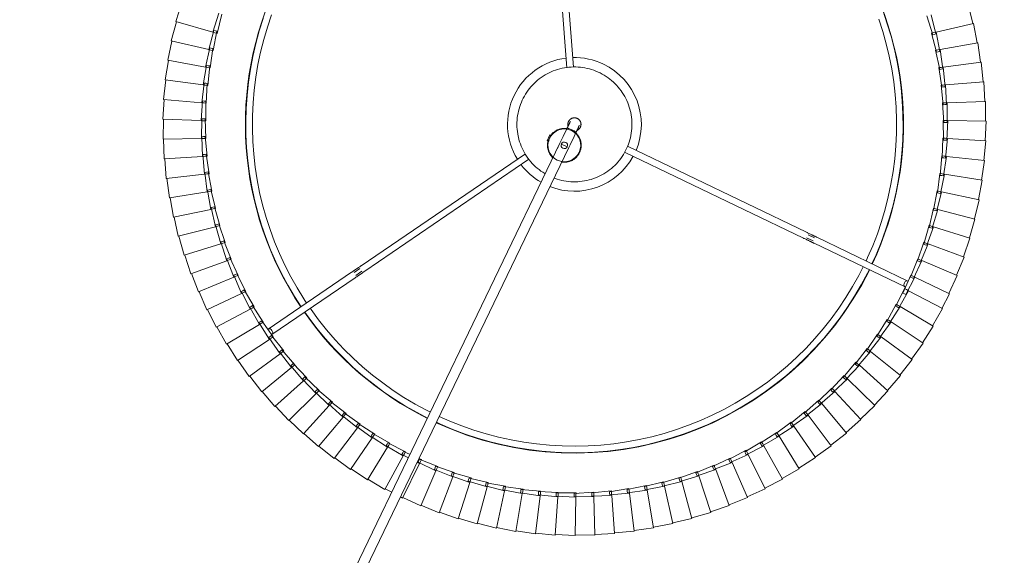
# Model space of a CAD drawing. Header units: millimetres. Extents: x 2868 to 11019, y -1415 to 7989.
# Tile 52 of 83: x 3998 to 4597, y 7053 to 7379. Entities that reach past the tile are written whole.
import ezdxf

# ---------------------------------------------------------------- set-up
doc = ezdxf.new("R2010")
doc.units = ezdxf.units.MM
doc.linetypes.add('Dash', pattern=[6, 3, -3])
doc.layers.add('A-ANNO-DIMS', color=7, linetype='Dash', lineweight=15, true_color=0xd2d2d2)
doc.layers.add('E-LITE-EQPM', color=7, linetype='Continuous', lineweight=20)

# ---------------------------------------------------------------- blocks, each defined once
blk = doc.blocks.new('64314-7L   _Suspended_tensor - 64314-44-7L SAMBA Black_ribbon beige pendant lamp ø450-7L-545827-Planta_PDF')
at = {"layer": 'E-LITE-EQPM'}
for p, q in [((338.02, -709.44), (56.54, -124.43)), ((61.83, -121.59), (343.43, -706.84)), ((311.27, -472.97), (299.5, -475.35)), ((315.13, -495.98), (311.27, -472.97)), ((323.21, -471.55), (311.34, -473.37)), ((325.97, -494.72), (323.21, -471.55)), ((335.21, -470.7), (323.26, -471.95)), ((336.85, -493.98), (335.21, -470.7)), ((347.23, -470.43), (335.24, -471.1)), ((347.75, -493.76), (347.23, -470.43)), ((359.25, -470.74), (347.25, -470.83)), ((358.66, -494.07), (359.25, -470.74)), ((371.25, -471.63), (359.25, -471.14)), ((369.53, -494.9), (371.25, -471.63)), ((383.19, -473.09), (371.23, -472.03)), ((380.35, -496.25), (383.19, -473.09)), ((287.65, -477.53), (276.17, -481.03)), ((293.71, -500.06), (287.65, -477.53)), ((299.41, -474.97), (287.77, -477.91)), ((304.37, -497.76), (299.41, -474.97)), ((395.04, -475.12), (383.15, -473.48)), ((391.1, -498.11), (395.04, -475.12)), ((406.79, -477.71), (394.98, -475.51)), ((401.74, -500.5), (406.79, -477.71)), ((418.39, -480.87), (406.71, -478.11)), ((264.59, -484.32), (253.49, -488.91)), ((272.78, -506.17), (264.59, -484.32)), ((276.04, -480.65), (264.73, -484.69)), ((283.17, -502.87), (276.04, -480.65)), ((412.26, -503.39), (418.39, -480.87)), ((429.83, -484.58), (418.29, -481.26)), ((422.63, -506.78), (429.83, -484.58)), ((441.08, -488.84), (429.71, -484.97)), ((253.33, -488.54), (242.46, -493.66)), ((262.55, -509.98), (253.33, -488.54)), ((432.82, -510.66), (441.08, -488.84)), ((452.11, -493.63), (440.95, -489.22)), ((235.7, -496.79), (231.67, -498.93)), ((242.28, -493.3), (240.98, -493.99)), ((252.52, -514.27), (242.28, -493.3)), ((303.36, -498.37), (315.13, -495.98)), ((314.1, -496.54), (325.97, -494.72)), ((314.22, -497.53), (314.1, -496.54)), ((315.13, -495.98), (315.2, -496.37)), ((315.2, -496.37), (315.36, -497.36)), ((324.91, -495.22), (336.85, -493.98)), ((324.98, -496.22), (324.91, -495.22)), ((325.05, -497.21), (324.98, -496.22)), ((337.04, -496.77), (325.05, -497.21)), ((325.97, -494.72), (326.01, -495.11)), ((326.01, -495.11), (326.13, -496.11)), ((326.13, -496.11), (326.3, -497.5)), ((335.77, -494.43), (347.75, -493.76)), ((335.79, -495.43), (335.77, -494.43)), ((335.81, -496.42), (335.79, -495.43)), ((347.82, -496.55), (335.81, -496.42)), ((336.85, -493.98), (336.88, -494.37)), ((336.88, -494.37), (336.95, -495.37)), ((336.95, -495.37), (337.04, -496.77)), ((346.6, -496.15), (346.62, -495.16)), ((358.58, -496.86), (346.6, -496.15)), ((346.62, -495.16), (346.65, -494.16)), ((346.65, -494.16), (358.66, -494.07)), ((347.75, -493.76), (347.76, -494.15)), ((347.76, -494.15), (347.78, -495.16)), ((347.78, -495.16), (347.82, -496.55)), ((357.39, -496.4), (357.46, -495.41)), ((369.33, -497.68), (357.39, -496.4)), ((357.46, -495.41), (357.53, -494.41)), ((357.53, -494.41), (369.53, -494.9)), ((358.62, -495.46), (358.58, -496.86)), ((358.65, -494.46), (358.62, -495.46)), ((358.66, -494.07), (358.65, -494.46)), ((368.15, -497.17), (368.27, -496.18)), ((380.02, -499.02), (368.15, -497.17)), ((368.27, -496.18), (368.4, -495.19)), ((368.4, -495.19), (380.35, -496.25)), ((369.43, -496.29), (369.33, -497.68)), ((369.5, -495.28), (369.43, -496.29)), ((369.53, -494.9), (369.5, -495.28)), ((379.04, -497.46), (379.21, -496.48)), ((379.21, -496.48), (391.1, -498.11)), ((380.31, -496.63), (380.19, -497.63)), ((380.35, -496.25), (380.31, -496.63)), ((442.81, -515.03), (452.11, -493.63)), ((462.9, -498.95), (451.96, -494)), ((231.47, -498.58), (221.15, -504.71)), ((242.71, -519.03), (231.47, -498.58)), ((271.86, -506.91), (283.17, -502.87)), ((282.22, -503.56), (293.71, -500.06)), ((294.43, -502.76), (282.74, -505.49)), ((283.17, -502.87), (283.29, -503.24)), ((283.29, -503.24), (283.6, -504.2)), ((292.73, -500.71), (304.37, -497.76)), ((292.94, -501.68), (292.73, -500.71)), ((293.16, -502.66), (292.94, -501.68)), ((304.97, -500.49), (293.16, -502.66)), ((293.71, -500.06), (293.81, -500.44)), ((293.81, -500.44), (294.07, -501.41)), ((294.07, -501.41), (294.43, -502.76)), ((303.53, -499.35), (303.36, -498.37)), ((303.7, -500.33), (303.53, -499.35)), ((315.6, -498.74), (303.7, -500.33)), ((304.37, -497.76), (304.45, -498.14)), ((304.45, -498.14), (304.67, -499.13)), ((304.67, -499.13), (304.97, -500.49)), ((314.33, -498.52), (314.22, -497.53)), ((326.3, -497.5), (314.33, -498.52)), ((315.36, -497.36), (315.6, -498.74)), ((378.87, -498.45), (379.04, -497.46)), ((390.63, -500.87), (378.87, -498.45)), ((380.19, -497.63), (380.02, -499.02)), ((389.51, -500.24), (389.73, -499.27)), ((401.14, -503.22), (389.51, -500.24)), ((389.73, -499.27), (389.94, -498.29)), ((389.94, -498.29), (401.74, -500.5)), ((390.87, -499.49), (390.63, -500.87)), ((391.04, -498.5), (390.87, -499.49)), ((391.1, -498.11), (391.04, -498.5)), ((400.05, -502.54), (400.32, -501.58)), ((411.53, -506.08), (400.05, -502.54)), ((400.32, -501.58), (400.58, -500.62)), ((400.58, -500.62), (412.26, -503.39)), ((401.44, -501.86), (401.14, -503.22)), ((401.66, -500.88), (401.44, -501.86)), ((401.74, -500.5), (401.66, -500.88)), ((452.59, -519.88), (462.9, -498.95)), ((473.42, -504.77), (462.73, -499.31)), ((220.93, -504.38), (210.92, -511)), ((233.14, -524.26), (220.93, -504.38)), ((261.68, -510.76), (272.78, -506.17)), ((273.76, -508.79), (262.38, -512.63)), ((272.17, -507.86), (271.86, -506.91)), ((272.47, -508.81), (272.17, -507.86)), ((284.02, -505.53), (272.47, -508.81)), ((272.78, -506.17), (272.91, -506.54)), ((272.91, -506.54), (273.27, -507.48)), ((273.27, -507.48), (273.76, -508.79)), ((282.48, -504.52), (282.22, -503.56)), ((282.74, -505.49), (282.48, -504.52)), ((283.6, -504.2), (284.02, -505.53)), ((410.48, -505.35), (410.78, -504.4)), ((421.77, -509.43), (410.48, -505.35)), ((410.78, -504.4), (411.09, -503.45)), ((411.09, -503.45), (422.63, -506.78)), ((411.9, -504.73), (411.53, -506.08)), ((412.16, -503.76), (411.9, -504.73)), ((412.26, -503.39), (412.16, -503.76)), ((420.75, -508.65), (421.1, -507.72)), ((431.83, -513.28), (420.75, -508.65)), ((421.1, -507.72), (421.46, -506.79)), ((421.46, -506.79), (432.82, -510.66)), ((422.2, -508.11), (421.77, -509.43)), ((422.51, -507.15), (422.2, -508.11)), ((422.63, -506.78), (422.51, -507.15)), ((462.11, -525.19), (473.42, -504.77)), ((483.65, -511.1), (473.23, -505.13)), ((210.68, -510.67), (201, -517.76)), ((223.83, -529.95), (210.68, -510.67)), ((251.1, -515.02), (252.52, -514.27)), ((251.69, -515.09), (262.55, -509.98)), ((252.08, -516), (251.69, -515.09)), ((263.66, -512.54), (252.48, -516.92)), ((252.52, -514.27), (252.69, -514.61)), ((252.69, -514.61), (253.14, -515.52)), ((262.03, -511.69), (261.68, -510.76)), ((262.38, -512.63), (262.03, -511.69)), ((262.55, -509.98), (262.71, -510.33)), ((262.71, -510.33), (263.11, -511.26)), ((263.11, -511.26), (263.66, -512.54)), ((430.85, -512.45), (431.25, -511.53)), ((441.7, -517.59), (430.85, -512.45)), ((431.25, -511.53), (431.65, -510.62)), ((431.65, -510.62), (442.81, -515.03)), ((432.33, -511.97), (431.83, -513.28)), ((432.68, -511.03), (432.33, -511.97)), ((432.82, -510.66), (432.68, -511.03)), ((441.2, -515.83), (441.65, -514.93)), ((441.65, -514.93), (452.59, -519.88)), ((442.81, -515.03), (442.66, -515.39)), ((471.38, -530.94), (483.65, -511.1)), ((493.56, -517.91), (483.45, -511.44)), ((200.75, -517.45), (191.41, -525)), ((214.81, -536.07), (200.75, -517.45)), ((232.39, -525.16), (242.71, -519.03)), ((241.92, -519.89), (245.82, -517.82)), ((242.36, -520.79), (241.92, -519.89)), ((242.79, -521.69), (242.36, -520.79)), ((242.71, -519.03), (242.9, -519.37)), ((246.81, -519.88), (242.79, -521.69)), ((242.9, -519.37), (243.39, -520.26)), ((243.39, -520.26), (244.06, -521.48)), ((252.48, -516.92), (252.08, -516)), ((253.75, -516.78), (252.26, -517.44)), ((253.14, -515.52), (253.75, -516.78)), ((440.76, -516.72), (441.2, -515.83)), ((451.35, -522.38), (440.76, -516.72)), ((442.26, -516.31), (441.7, -517.59)), ((442.66, -515.39), (442.26, -516.31)), ((450.46, -521.47), (450.94, -520.59)), ((450.94, -520.59), (451.42, -519.72)), ((451.97, -521.13), (451.35, -522.38)), ((451.42, -519.72), (462.11, -525.19)), ((452.41, -520.23), (451.97, -521.13)), ((452.59, -519.88), (452.41, -520.23)), ((480.35, -537.14), (493.56, -517.91)), ((503.14, -525.19), (493.34, -518.24)), ((191.15, -524.7), (182.19, -532.69)), ((206.09, -542.62), (191.15, -524.7)), ((223.13, -530.88), (233.14, -524.26)), ((234.6, -526.64), (224.17, -532.58)), ((232.87, -526.04), (232.39, -525.16)), ((233.35, -526.91), (232.87, -526.04)), ((233.14, -524.26), (233.35, -524.59)), ((244.06, -521.48), (233.35, -526.91)), ((233.35, -524.59), (233.87, -525.45)), ((233.87, -525.45), (234.6, -526.64)), ((460.76, -527.63), (450.46, -521.47)), ((459.91, -526.67), (460.44, -525.82)), ((469.91, -533.32), (459.91, -526.67)), ((460.44, -525.82), (460.96, -524.97)), ((461.44, -526.41), (460.76, -527.63)), ((460.96, -524.97), (471.38, -530.94)), ((461.93, -525.53), (461.44, -526.41)), ((462.11, -525.19), (461.93, -525.53)), ((489.02, -543.76), (503.14, -525.19)), ((512.35, -532.92), (502.9, -525.51)), ((181.91, -532.4), (173.34, -540.81)), ((197.69, -549.59), (181.91, -532.4)), ((214.15, -537.04), (223.83, -529.95)), ((225.41, -532.25), (215.27, -538.69)), ((223.65, -531.73), (223.13, -530.88)), ((224.17, -532.58), (223.65, -531.73)), ((223.83, -529.95), (224.05, -530.27)), ((224.05, -530.27), (224.62, -531.1)), ((224.62, -531.1), (225.41, -532.25)), ((469.11, -532.32), (469.67, -531.5)), ((478.77, -539.44), (469.11, -532.32)), ((469.67, -531.5), (470.24, -530.68)), ((470.64, -532.13), (469.91, -533.32)), ((470.24, -530.68), (480.35, -537.14)), ((471.17, -531.28), (470.64, -532.13)), ((471.38, -530.94), (471.17, -531.28)), ((497.36, -550.79), (512.35, -532.92)), ((205.47, -543.62), (214.81, -536.07)), ((216.49, -538.3), (206.67, -545.21)), ((214.71, -537.86), (214.15, -537.04)), ((215.27, -538.69), (214.71, -537.86)), ((214.81, -536.07), (215.04, -536.38)), ((215.04, -536.38), (215.65, -537.19)), ((215.65, -537.19), (216.49, -538.3)), ((478.02, -538.41), (478.62, -537.61)), ((487.33, -545.99), (478.02, -538.41)), ((478.62, -537.61), (479.22, -536.82)), ((479.56, -538.29), (478.77, -539.44)), ((479.22, -536.82), (489.02, -543.76)), ((480.13, -537.46), (479.56, -538.29)), ((480.35, -537.14), (480.13, -537.46)), ((521.19, -541.08), (512.1, -533.23)), ((173.05, -540.53), (164.9, -549.34)), ((189.64, -556.94), (173.05, -540.53)), ((197.12, -550.61), (206.09, -542.62)), ((207.88, -544.77), (198.4, -552.14)), ((206.07, -544.42), (205.47, -543.62)), ((206.67, -545.21), (206.07, -544.42)), ((206.09, -542.62), (206.34, -542.92)), ((206.34, -542.92), (206.98, -543.7)), ((206.98, -543.7), (207.88, -544.77)), ((486.63, -544.92), (487.27, -544.15)), ((495.56, -552.93), (486.63, -544.92)), ((487.27, -544.15), (487.91, -543.39)), ((488.17, -544.88), (487.33, -545.99)), ((487.91, -543.39), (497.36, -550.79)), ((488.78, -544.07), (488.17, -544.88)), ((489.02, -543.76), (488.78, -544.07)), ((505.35, -558.21), (521.19, -541.08)), ((529.62, -549.66), (520.92, -541.38)), ((164.59, -549.08), (156.87, -558.27)), ((181.95, -564.68), (164.59, -549.08)), ((189.12, -557.99), (197.69, -549.59)), ((197.76, -551.38), (197.12, -550.61)), ((197.69, -549.59), (197.96, -549.87)), ((197.96, -549.87), (198.64, -550.61)), ((198.64, -550.61), (199.58, -551.64)), ((494.91, -551.83), (495.59, -551.1)), ((495.59, -551.1), (496.27, -550.36)), ((496.27, -550.36), (505.35, -558.21)), ((497.11, -551.09), (496.46, -551.86)), ((497.36, -550.79), (497.11, -551.09)), ((512.98, -566.01), (529.62, -549.66)), ((537.63, -558.63), (529.34, -549.94)), ((181.48, -565.75), (189.64, -556.94)), ((189.64, -556.94), (189.92, -557.22)), ((199.58, -551.64), (190.47, -559.46)), ((198.4, -552.14), (197.76, -551.38)), ((503.46, -560.27), (494.91, -551.83)), ((496.46, -551.86), (495.56, -552.93)), ((156.56, -558.03), (149.28, -567.58)), ((174.64, -572.77), (156.56, -558.03)), ((191.63, -558.91), (182.9, -567.16)), ((189.8, -558.73), (189.12, -557.99)), ((190.47, -559.46), (189.8, -558.73)), ((189.92, -557.22), (190.63, -557.92)), ((190.63, -557.92), (191.63, -558.91)), ((502.86, -559.13), (503.57, -558.43)), ((510.99, -567.97), (502.86, -559.13)), ((504.4, -559.24), (503.46, -560.27)), ((503.57, -558.43), (504.28, -557.73)), ((504.28, -557.73), (512.98, -566.01)), ((505.09, -558.5), (504.4, -559.24)), ((505.35, -558.21), (505.09, -558.5)), ((520.22, -574.17), (537.63, -558.63)), ((545.2, -567.97), (537.34, -558.9)), ((148.96, -567.35), (142.15, -577.24)), ((167.73, -581.21), (148.96, -567.35)), ((174.23, -573.87), (181.95, -564.68)), ((184.03, -566.54), (175.71, -575.2)), ((182.19, -566.46), (181.48, -565.75)), ((181.95, -564.68), (182.24, -564.94)), ((182.9, -567.16), (182.19, -566.46)), ((182.24, -564.94), (182.99, -565.61)), ((182.99, -565.61), (184.03, -566.54)), ((510.45, -566.81), (511.19, -566.14)), ((518.14, -576.03), (510.45, -566.81)), ((511.98, -566.99), (510.99, -567.97)), ((511.19, -566.14), (511.93, -565.48)), ((511.93, -565.48), (520.22, -574.17)), ((512.7, -566.28), (511.98, -566.99)), ((512.98, -566.01), (512.7, -566.28)), ((527.07, -582.66), (545.2, -567.97)), ((552.31, -577.67), (544.89, -568.23)), ((167.37, -582.33), (174.64, -572.77)), ((176.81, -574.54), (168.91, -583.59)), ((174.97, -574.54), (174.23, -573.87)), ((174.64, -572.77), (174.94, -573.02)), ((174.94, -573.02), (175.72, -573.66)), ((175.71, -575.2), (174.97, -574.54)), ((175.72, -573.66), (176.81, -574.54)), ((517.65, -574.84), (518.43, -574.21)), ((524.9, -584.42), (517.65, -574.84)), ((519.18, -575.1), (518.14, -576.03)), ((518.43, -574.21), (519.2, -573.58)), ((519.93, -574.42), (519.18, -575.1)), ((519.2, -573.58), (527.07, -582.66)), ((520.22, -574.17), (519.93, -574.42)), ((141.81, -577.03), (135.49, -587.23)), ((161.23, -589.97), (141.81, -577.03)), ((533.5, -591.47), (552.31, -577.67)), ((551.91, -577.97), (552, -577.91)), ((558.95, -587.7), (552, -577.91)), ((135.14, -587.03), (129.32, -597.53)), ((155.16, -599.03), (135.14, -587.03)), ((160.92, -591.1), (167.73, -581.21)), ((169.98, -582.87), (162.53, -592.29)), ((168.14, -582.96), (167.37, -582.33)), ((167.73, -581.21), (168.04, -581.44)), ((168.04, -581.44), (168.85, -582.04)), ((168.91, -583.59), (168.14, -582.96)), ((168.85, -582.04), (169.98, -582.87)), ((524.47, -583.21), (525.27, -582.62)), ((531.24, -593.12), (524.47, -583.21)), ((525.98, -583.54), (524.9, -584.42)), ((525.27, -582.62), (526.08, -582.03)), ((526.77, -582.9), (525.98, -583.54)), ((526.08, -582.03), (533.5, -591.47)), ((527.07, -582.66), (526.77, -582.9)), ((154.9, -600.18), (161.23, -589.97)), ((163.55, -591.52), (156.57, -601.28)), ((161.72, -591.69), (160.92, -591.1)), ((161.23, -589.97), (161.55, -590.18)), ((161.55, -590.18), (162.39, -590.74)), ((162.53, -592.29), (161.72, -591.69)), ((162.39, -590.74), (163.55, -591.52)), ((162.78, -592.88), (213.5, -627.49)), ((530.87, -591.89), (531.71, -591.34)), ((537.16, -602.12), (530.87, -591.89)), ((532.37, -592.3), (531.24, -593.12)), ((531.71, -591.34), (532.54, -590.79)), ((533.18, -591.7), (532.37, -592.3)), ((532.54, -590.79), (539.49, -600.58)), ((533.5, -591.47), (533.18, -591.7)), ((539.49, -600.58), (558.95, -587.7)), ((565.1, -598.04), (558.62, -587.93)), ((128.96, -597.35), (123.64, -608.12)), ((149.53, -608.37), (128.96, -597.35)), ((149.33, -609.53), (155.16, -599.03)), ((155.16, -599.03), (155.49, -599.23)), ((211.24, -630.79), (160.52, -596.19)), ((545.05, -609.97), (565.1, -598.04)), ((570.75, -608.66), (564.76, -598.25)), ((157.55, -600.47), (151.04, -610.55)), ((155.74, -600.73), (154.9, -600.18)), ((155.49, -599.23), (156.36, -599.75)), ((156.57, -601.28), (155.74, -600.73)), ((156.36, -599.75), (157.55, -600.47)), ((536.86, -600.88), (537.71, -600.37)), ((542.65, -611.39), (536.86, -600.88)), ((538.33, -601.35), (537.16, -602.12)), ((537.71, -600.37), (538.57, -599.86)), ((539.17, -600.79), (538.33, -601.35)), ((538.57, -599.86), (545.05, -609.97)), ((539.49, -600.58), (539.17, -600.79)), ((123.28, -607.95), (118.49, -618.96)), ((144.35, -617.97), (123.28, -607.95)), ((144.21, -619.14), (149.53, -608.37)), ((151.99, -609.69), (145.97, -620.08)), ((150.19, -610.04), (149.33, -609.53)), ((149.53, -608.37), (149.87, -608.56)), ((149.87, -608.56), (150.76, -609.03)), ((151.04, -610.55), (150.19, -610.04)), ((150.76, -609.03), (151.99, -609.69)), ((542.4, -610.14), (543.28, -609.67)), ((547.68, -620.92), (542.4, -610.14)), ((543.85, -610.68), (542.65, -611.39)), ((543.28, -609.67), (544.16, -609.2)), ((544.71, -610.17), (543.85, -610.68)), ((544.16, -609.2), (550.15, -619.61)), ((545.05, -609.97), (544.71, -610.17)), ((550.15, -619.61), (570.75, -608.66)), ((575.08, -617.75), (570.42, -608.83)), ((118.12, -618.82), (113.86, -630.04)), ((139.65, -627.81), (118.12, -618.82)), ((139.56, -628.98), (144.35, -617.97)), ((146.88, -619.17), (141.36, -629.84)), ((145.09, -619.61), (144.21, -619.14)), ((144.35, -617.97), (144.7, -618.14)), ((144.7, -618.14), (145.61, -618.57)), ((145.97, -620.08), (145.09, -619.61)), ((145.61, -618.57), (146.88, -619.17)), ((492.67, -648.52), (548, -621.9)), ((546.69, -618.09), (547.59, -617.65)), ((551.54, -629.07), (546.69, -618.09)), ((547.59, -617.65), (548.49, -617.22)), ((548.91, -620.26), (547.68, -620.92)), ((548.49, -617.22), (554.05, -627.86)), ((549.83, -619.78), (548.91, -620.26)), ((550.15, -619.61), (549.83, -619.78)), ((554.05, -627.86), (575.08, -617.75)), ((579.77, -628.82), (574.72, -617.93)), ((135.39, -639.04), (139.65, -627.81)), ((142.22, -628.89), (137.23, -639.81)), ((140.46, -629.41), (139.56, -628.98)), ((139.65, -627.81), (140, -627.96)), ((140, -627.96), (140.93, -628.35)), ((140.93, -628.35), (142.22, -628.89)), ((213.84, -628.94), (217.5, -631.43)), ((549.73, -625.5), (494.4, -652.12)), ((551.4, -627.8), (552.32, -627.41)), ((555.71, -639.01), (551.4, -627.8)), ((552.79, -628.47), (551.54, -629.07)), ((552.32, -627.41), (553.23, -627.02)), ((553.7, -628.03), (552.79, -628.47)), ((553.23, -627.02), (558.28, -637.92)), ((554.05, -627.86), (553.7, -628.03)), ((558.28, -637.92), (579.77, -628.82)), ((583.92, -640.11), (579.4, -628.98)), ((113.48, -629.91), (109.76, -641.33)), ((135.42, -637.87), (113.48, -629.91)), ((141.36, -629.84), (140.46, -629.41)), ((216.37, -633.08), (212.78, -630.63)), ((317, -702.95), (217.08, -634.78)), ((219.34, -631.47), (319.2, -699.61)), ((131.7, -649.28), (135.42, -637.87)), ((138.04, -638.82), (133.58, -649.96)), ((136.31, -639.42), (135.39, -639.04)), ((135.42, -637.87), (135.78, -638)), ((135.78, -638), (136.73, -638.34)), ((137.23, -639.81), (136.31, -639.42)), ((136.73, -638.34), (138.04, -638.82)), ((555.63, -637.73), (556.57, -637.38)), ((559.4, -649.13), (555.63, -637.73)), ((556.99, -638.46), (555.71, -639.01)), ((556.57, -637.38), (557.5, -637.04)), ((557.92, -638.07), (556.99, -638.46)), ((557.5, -637.04), (562.02, -648.16)), ((558.28, -637.92), (557.92, -638.07)), ((562.02, -648.16), (583.92, -640.11)), ((587.52, -651.58), (583.55, -640.25)), ((109.38, -641.22), (106.22, -652.8)), ((131.67, -648.11), (109.38, -641.22)), ((105.83, -652.71), (103.23, -664.43)), ((128.43, -658.52), (105.83, -652.71)), ((128.51, -659.69), (131.67, -648.11)), ((134.34, -648.94), (130.42, -660.28)), ((131.67, -648.11), (132.04, -648.23)), ((132.64, -649.62), (131.7, -649.28)), ((132.04, -648.23), (133.01, -648.52)), ((133.58, -649.96), (132.64, -649.62)), ((133.01, -648.52), (134.34, -648.94)), ((377.42, -703.97), (486.3, -651.58)), ((488.12, -651.82), (492.08, -649.91)), ((492.94, -651.72), (488.99, -653.62)), ((559.38, -647.85), (560.33, -647.55)), ((562.6, -659.41), (559.38, -647.85)), ((560.71, -648.64), (559.4, -649.13)), ((560.33, -647.55), (561.29, -647.25)), ((561.66, -648.3), (560.71, -648.64)), ((561.29, -647.25), (565.26, -658.58)), ((562.02, -648.16), (561.66, -648.3)), ((565.26, -658.58), (587.52, -651.58)), ((590.58, -663.22), (587.15, -651.71)), ((125.82, -670.24), (128.43, -658.52)), ((128.43, -658.52), (128.8, -658.62)), ((128.8, -658.62), (129.78, -658.87)), ((129.78, -658.87), (131.13, -659.22)), ((488.03, -655.19), (379.06, -707.62)), ((563.93, -658.99), (562.6, -659.41)), ((562.65, -658.13), (563.61, -657.88)), ((565.3, -669.84), (562.65, -658.13)), ((563.61, -657.88), (564.58, -657.63)), ((564.89, -658.69), (563.93, -658.99)), ((564.58, -657.63), (568, -669.13)), ((565.26, -658.58), (564.89, -658.69)), ((102.83, -664.36), (100.8, -676.19)), ((125.68, -669.08), (102.83, -664.36)), ((131.13, -659.22), (127.76, -670.74)), ((129.46, -659.99), (128.51, -659.69)), ((130.42, -660.28), (129.46, -659.99)), ((568, -669.13), (590.58, -663.22)), ((593.06, -674.98), (590.19, -663.33)), ((123.65, -680.91), (125.68, -669.08)), ((128.42, -669.65), (125.6, -681.32)), ((125.68, -669.08), (126.06, -669.16)), ((126.79, -670.49), (125.82, -670.24)), ((126.06, -669.16), (127.05, -669.36)), ((127.76, -670.74), (126.79, -670.49)), ((127.05, -669.36), (128.42, -669.65)), ((566.65, -669.49), (565.3, -669.84)), ((565.41, -668.57), (566.39, -668.36)), ((567.5, -680.39), (565.41, -668.57)), ((566.39, -668.36), (567.36, -668.15)), ((567.63, -669.23), (566.65, -669.49)), ((567.36, -668.15), (570.23, -679.81)), ((568, -669.13), (567.63, -669.23)), ((100.4, -676.14), (98.93, -688.05)), ((123.45, -679.76), (100.4, -676.14)), ((570.23, -679.81), (593.06, -674.98)), ((594.98, -686.86), (592.67, -675.07)), ((121.98, -691.67), (123.45, -679.76)), ((123.45, -679.76), (123.83, -679.82)), ((124.62, -681.11), (123.65, -680.91)), ((123.83, -679.82), (124.83, -679.97)), ((126.21, -680.19), (123.96, -691.98)), ((125.6, -681.32), (124.62, -681.11)), ((124.83, -679.97), (126.21, -680.19)), ((568.87, -680.1), (567.5, -680.39)), ((567.67, -679.12), (568.66, -678.96)), ((569.19, -691.03), (567.67, -679.12)), ((568.66, -678.96), (569.64, -678.8)), ((569.85, -679.89), (568.87, -680.1)), ((569.64, -678.8), (571.95, -690.58)), ((570.23, -679.81), (569.85, -679.89)), ((98.53, -688.02), (97.64, -699.99)), ((121.73, -690.53), (98.53, -688.02)), ((571.95, -690.58), (594.98, -686.86)), ((596.33, -698.81), (594.59, -686.93)), ((120.84, -702.5), (121.73, -690.53)), ((121.73, -690.53), (122.12, -690.57)), ((122.97, -691.83), (121.98, -691.67)), ((122.12, -690.57), (123.12, -690.68)), ((124.51, -690.83), (122.82, -702.72)), ((123.96, -691.98), (122.97, -691.83)), ((123.12, -690.68), (124.51, -690.83)), ((570.57, -690.8), (569.19, -691.03)), ((569.42, -689.77), (570.41, -689.66)), ((570.37, -701.74), (569.42, -689.77)), ((570.41, -689.66), (571.4, -689.54)), ((571.57, -690.64), (570.57, -690.8)), ((571.4, -689.54), (573.15, -701.42)), ((571.95, -690.58), (571.57, -690.64)), ((97.24, -699.98), (96.92, -711.98)), ((120.53, -701.37), (97.24, -699.98)), ((570.66, -700.49), (571.66, -700.42)), ((571.03, -712.49), (570.66, -700.49)), ((571.66, -700.42), (572.65, -700.36)), ((572.65, -700.36), (573.82, -712.31)), ((573.15, -701.42), (596.33, -698.81)), ((597.11, -710.81), (595.94, -698.86)), ((120.22, -713.37), (120.53, -701.37)), ((120.53, -701.37), (120.92, -701.39)), ((121.83, -702.61), (120.84, -702.5)), ((120.92, -701.39), (121.93, -701.45)), ((122.82, -702.72), (121.83, -702.61)), ((121.93, -701.45), (123.32, -701.54)), ((123.32, -701.54), (122.21, -713.49)), ((571.76, -701.58), (570.37, -701.74)), ((572.76, -701.47), (571.76, -701.58)), ((573.15, -701.42), (572.76, -701.47)), ((119.86, -712.25), (96.53, -711.98)), ((96.53, -711.98), (96.78, -723.99)), ((119.86, -712.25), (120.25, -712.26)), ((120.12, -724.26), (119.86, -712.25)), ((120.25, -712.26), (121.25, -712.27)), ((121.25, -712.27), (122.65, -712.29)), ((122.65, -712.29), (122.11, -724.28)), ((330.18, -710.99), (331.32, -710.44)), ((330.18, -710.99), (331.05, -712.79)), ((330.4, -711.45), (331.42, -710.95)), ((331.05, -712.79), (331.91, -714.59)), ((572.43, -712.4), (571.03, -712.49)), ((571.18, -723.26), (571.38, -711.26)), ((571.38, -711.26), (572.38, -711.24)), ((572.38, -711.24), (573.38, -711.22)), ((573.43, -712.33), (572.43, -712.4)), ((573.38, -711.22), (573.97, -723.22)), ((573.82, -712.31), (573.43, -712.33)), ((573.82, -712.31), (597.11, -710.81)), ((597.3, -722.84), (596.71, -710.84)), ((121.21, -713.43), (120.22, -713.37)), ((122.21, -713.49), (121.21, -713.43)), ((331.69, -714.14), (332.66, -713.67)), ((333.06, -714.04), (331.91, -714.59)), ((119.7, -723.16), (96.39, -724.01)), ((96.39, -724.01), (97.22, -735.99)), ((119.7, -723.16), (120.09, -723.15)), ((120.54, -735.14), (119.7, -723.16)), ((120.09, -723.15), (121.1, -723.11)), ((121.11, -724.27), (120.12, -724.26)), ((121.1, -723.11), (122.5, -723.06)), ((122.11, -724.28), (121.11, -724.27)), ((122.5, -723.06), (122.53, -735.07)), ((570.81, -734.03), (571.59, -722.05)), ((572.57, -723.24), (571.18, -723.26)), ((571.59, -722.05), (572.58, -722.08)), ((573.58, -723.22), (572.57, -723.24)), ((572.58, -722.08), (573.58, -722.11)), ((573.58, -722.11), (573.6, -734.12)), ((573.97, -723.22), (573.58, -723.22)), ((573.97, -723.22), (597.3, -722.84)), ((596.92, -734.86), (596.9, -722.85)), ((120.07, -734.06), (96.82, -736.03)), ((96.82, -736.03), (98.23, -747.95)), ((120.07, -734.06), (120.46, -734.03)), ((121.48, -745.99), (120.07, -734.06)), ((120.46, -734.03), (121.47, -733.94)), ((121.54, -735.1), (120.54, -735.14)), ((121.47, -733.94), (122.86, -733.83)), ((122.53, -735.07), (121.54, -735.1)), ((122.86, -733.83), (123.47, -745.82)), ((569.92, -744.76), (571.27, -732.83)), ((572.2, -734.07), (570.81, -734.03)), ((571.27, -732.83), (572.27, -732.91)), ((573.21, -734.1), (572.2, -734.07)), ((572.27, -732.91), (573.26, -732.99)), ((573.26, -732.99), (572.7, -744.99)), ((573.6, -734.12), (573.21, -734.1)), ((573.6, -734.12), (596.92, -734.86)), ((595.96, -746.85), (596.52, -734.85)), ((120.97, -744.93), (97.84, -748.01)), ((97.84, -748.01), (99.82, -759.85)), ((120.97, -744.93), (121.35, -744.88)), ((122.95, -756.77), (120.97, -744.93)), ((121.35, -744.88), (122.35, -744.75)), ((122.48, -745.9), (121.48, -745.99)), ((122.35, -744.75), (123.74, -744.56)), ((123.47, -745.82), (122.48, -745.9)), ((123.74, -744.56), (124.92, -756.51)), ((568.52, -755.45), (570.44, -743.59)), ((571.31, -744.88), (569.92, -744.76)), ((570.44, -743.59), (571.43, -743.72)), ((572.42, -743.85), (571.29, -755.8)), ((572.32, -744.96), (571.31, -744.88)), ((571.43, -743.72), (572.42, -743.85)), ((572.7, -744.99), (572.32, -744.96)), ((572.7, -744.99), (595.96, -746.85)), ((594.43, -758.78), (595.56, -746.82)), ((566.6, -766.05), (569.09, -754.3)), ((569.09, -754.3), (570.08, -754.48)), ((571.06, -754.65), (569.35, -766.54)), ((570.08, -754.48), (571.06, -754.65)), ((122.38, -755.75), (99.43, -759.93)), ((99.43, -759.93), (101.97, -771.67)), ((122.38, -755.75), (122.76, -755.68)), ((124.93, -767.48), (122.38, -755.75)), ((122.76, -755.68), (123.75, -755.5)), ((123.94, -756.64), (122.95, -756.77)), ((123.75, -755.5), (125.13, -755.25)), ((124.92, -756.51), (123.94, -756.64)), ((125.13, -755.25), (126.89, -767.12)), ((333.14, -876.06), (342.23, -755.31)), ((346.2, -755.8), (337.13, -876.36)), ((569.9, -755.62), (568.52, -755.45)), ((570.9, -755.75), (569.9, -755.62)), ((571.29, -755.8), (570.9, -755.75)), ((571.29, -755.8), (594.43, -758.78)), ((592.33, -770.62), (594.03, -758.73)), ((124.31, -766.48), (101.58, -771.77)), ((124.31, -766.48), (124.69, -766.39)), ((127.42, -778.08), (124.31, -766.48)), ((124.69, -766.39), (125.67, -766.17)), ((125.67, -766.17), (127.03, -765.85)), ((127.03, -765.85), (129.36, -777.63)), ((564.18, -776.54), (567.23, -764.93)), ((567.98, -766.29), (566.6, -766.05)), ((569.18, -765.38), (566.91, -777.16)), ((567.23, -764.93), (568.21, -765.15)), ((568.97, -766.47), (567.98, -766.29)), ((568.21, -765.15), (569.18, -765.38)), ((569.35, -766.54), (568.97, -766.47)), ((569.35, -766.54), (592.33, -770.62)), ((101.58, -771.77), (104.69, -783.36)), ((125.91, -767.3), (124.93, -767.48)), ((126.89, -767.12), (125.91, -767.3)), ((589.66, -782.34), (591.93, -770.56)), ((126.76, -777.11), (104.31, -783.48)), ((126.76, -777.11), (127.13, -777.01)), ((130.42, -788.55), (126.76, -777.11)), ((127.13, -777.01), (128.1, -776.73)), ((128.39, -777.85), (127.42, -778.08)), ((128.1, -776.73), (129.44, -776.35)), ((129.36, -777.63), (128.39, -777.85)), ((129.44, -776.35), (132.34, -788)), ((561.26, -786.91), (564.87, -775.46)), ((566.79, -776), (563.95, -787.66)), ((565.54, -776.85), (564.18, -776.54)), ((564.87, -775.46), (565.83, -775.73)), ((566.53, -777.08), (565.54, -776.85)), ((565.83, -775.73), (566.79, -776)), ((566.91, -777.16), (566.53, -777.08)), ((566.91, -777.16), (589.66, -782.34)), ((104.31, -783.48), (107.97, -794.92)), ((586.43, -793.93), (589.27, -782.26))]:
    blk.add_line(p, q, dxfattribs=at)
at = {"layer": 'E-LITE-EQPM', "flags": 128}
for points in [[(262.85, -539.44), (265.45, -538.22), (272.82, -535.11), (280.31, -532.3), (287.9, -529.79), (295.59, -527.58), (303.36, -525.69), (311.2, -524.1), (319.1, -522.84), (327.04, -521.88), (335.02, -521.25), (343.01, -520.94), (351.01, -520.94), (359, -521.27), (366.98, -521.91), (374.92, -522.88), (382.81, -524.16), (390.65, -525.75), (398.42, -527.66), (406.11, -529.88), (413.7, -532.4), (421.18, -535.22), (428.55, -538.34), (435.78, -541.76), (442.87, -545.45), (449.81, -549.43), (456.59, -553.69), (463.19, -558.21), (469.6, -562.99), (475.81, -568.03), (481.82, -573.31), (487.62, -578.82), (493.19, -584.56), (498.52, -590.52), (503.61, -596.69), (508.46, -603.06), (513.04, -609.62), (517.36, -616.35), (521.4, -623.25), (525.16, -630.31), (526.12, -632.25)], [(522.6, -634.19), (519.93, -628.92), (516.12, -622.07), (512.03, -615.39), (507.68, -608.86), (503.07, -602.52), (498.21, -596.37), (493.11, -590.42), (487.78, -584.67), (482.22, -579.15), (476.44, -573.85), (470.46, -568.78), (464.27, -563.96), (457.91, -559.39), (451.36, -555.08), (444.64, -551.04), (437.77, -547.26), (430.76, -543.76), (423.61, -540.55), (416.33, -537.63), (408.95, -534.99), (401.47, -532.66), (393.89, -530.63), (386.25, -528.9), (378.54, -527.48), (370.78, -526.37), (362.98, -525.56), (355.16, -525.08), (347.32, -524.9), (339.48, -525.04), (331.65, -525.49), (323.85, -526.26), (316.09, -527.33), (308.37, -528.72), (300.72, -530.41), (293.14, -532.41), (285.64, -534.71), (278.25, -537.3), (270.96, -540.19), (264.58, -543.03)], [(182.78, -606.61), (185.44, -602.82), (190.29, -596.46), (195.39, -590.3), (200.74, -584.34), (206.31, -578.61), (212.12, -573.1), (218.13, -567.83), (224.36, -562.81), (230.78, -558.04), (237.38, -553.52), (244.16, -549.28), (251.11, -545.31), (257.46, -542.01)], [(259.2, -545.63), (256.76, -546.84), (249.87, -550.58), (243.14, -554.59), (236.57, -558.87), (230.18, -563.41), (223.98, -568.21), (217.97, -573.24), (212.17, -578.51), (206.58, -584.01), (201.22, -589.73), (196.09, -595.66), (191.21, -601.79), (186.57, -608.11), (186.07, -608.86)], [(157.56, -785.41), (155.13, -777.79), (153.01, -770.07), (151.2, -762.28), (149.7, -754.43), (148.51, -746.51), (147.65, -738.56), (147.1, -730.58), (146.87, -722.59), (146.97, -714.59), (147.38, -706.6), (148.11, -698.63), (149.16, -690.7), (150.52, -682.82), (152.2, -675), (154.19, -667.25), (156.49, -659.59), (159.1, -652.03), (162, -644.57), (165.2, -637.24), (168.69, -630.04), (172.47, -622.99), (176.52, -616.1), (180.58, -609.79)], [(183.91, -612.06), (182.18, -614.61), (178.07, -621.28), (174.22, -628.11), (170.65, -635.09), (167.36, -642.21), (164.35, -649.45), (161.64, -656.8), (159.23, -664.26), (157.11, -671.81), (155.3, -679.44), (153.8, -687.13), (152.6, -694.88), (151.72, -702.67), (151.14, -710.48), (150.88, -718.32), (150.94, -726.16), (151.3, -733.99), (151.98, -741.8), (152.98, -749.57), (154.28, -757.31), (155.89, -764.98), (157.8, -772.58), (160.02, -780.1), (162.54, -787.52)], [(219.34, -631.47), (219.01, -631.25), (218.68, -631.02), (218.35, -630.8), (218.02, -630.58), (217.7, -630.35), (217.37, -630.13), (217.05, -629.92), (216.74, -629.7), (216.43, -629.49), (216.12, -629.28), (215.82, -629.07), (215.52, -628.87), (215.23, -628.67), (214.95, -628.48), (214.67, -628.29), (214.4, -628.11), (214.14, -627.93), (213.89, -627.76), (213.65, -627.59), (213.5, -627.49)], [(211.24, -630.79), (211.48, -630.96), (211.73, -631.12), (211.98, -631.3), (212.25, -631.48), (212.52, -631.66), (212.8, -631.85), (213.08, -632.05), (213.38, -632.25), (213.67, -632.45), (213.98, -632.66), (214.29, -632.87), (214.6, -633.08), (214.92, -633.3), (215.24, -633.52), (215.56, -633.74), (215.89, -633.96), (216.21, -634.19), (216.54, -634.41), (216.87, -634.64), (217.08, -634.78)], [(527.88, -635.94), (530.4, -641.46), (533.43, -648.86), (536.16, -656.38), (538.59, -664), (540.71, -671.71), (542.52, -679.51), (544.02, -687.36), (545.21, -695.28), (546.07, -703.23), (546.62, -711.21), (546.85, -719.2), (546.75, -727.2), (546.34, -735.19), (545.61, -743.16), (544.56, -751.09), (543.2, -758.97), (541.52, -766.79), (539.53, -774.54), (537.23, -782.2), (534.62, -789.76)], [(532.08, -784.99), (534.49, -777.53), (536.61, -769.98), (538.42, -762.35), (539.92, -754.66), (541.12, -746.91), (542, -739.12), (542.58, -731.3), (542.84, -723.47), (542.78, -715.63), (542.42, -707.8), (541.74, -699.99), (540.74, -692.21), (539.44, -684.48), (537.83, -676.81), (535.92, -669.21), (533.7, -661.69), (531.18, -654.27), (528.37, -646.95), (525.27, -639.75), (524.29, -637.67)], [(492.67, -648.52), (492.41, -648.64), (492.14, -648.77), (491.86, -648.91), (491.57, -649.05), (491.28, -649.19), (490.97, -649.34), (490.66, -649.49), (490.34, -649.64), (490.02, -649.8), (489.69, -649.95), (489.35, -650.12), (489.01, -650.28), (488.66, -650.45), (488.31, -650.62), (487.96, -650.79), (487.6, -650.96), (487.25, -651.13), (486.89, -651.3), (486.53, -651.47), (486.3, -651.58)], [(488.03, -655.19), (488.39, -655.02), (488.75, -654.84), (489.11, -654.67), (489.47, -654.5), (489.82, -654.33), (490.17, -654.16), (490.52, -653.99), (490.87, -653.83), (491.21, -653.66), (491.54, -653.5), (491.87, -653.34), (492.19, -653.19), (492.51, -653.03), (492.82, -652.89), (493.12, -652.74), (493.41, -652.6), (493.7, -652.46), (493.97, -652.33), (494.24, -652.2), (494.4, -652.12)], [(334.44, -688.18), (335.07, -687.94), (336.39, -687.5), (337.74, -687.1), (339.1, -686.77), (340.47, -686.48), (341.85, -686.25), (343.24, -686.08), (344.63, -685.96), (346.03, -685.9), (347.43, -685.9), (348.83, -685.95), (350.23, -686.06), (351.62, -686.22), (353, -686.44), (354.37, -686.71), (355.73, -687.04), (357.08, -687.42), (358.41, -687.85), (359.72, -688.34), (361.01, -688.88), (362.28, -689.48), (363.53, -690.12), (364.74, -690.81), (365.93, -691.55), (367.09, -692.33), (368.22, -693.17), (369.31, -694.04), (370.37, -694.96), (371.38, -695.92), (372.36, -696.92), (373.3, -697.96), (374.2, -699.04), (375.05, -700.15), (375.86, -701.29), (376.62, -702.47), (377.33, -703.67), (377.99, -704.9), (378.61, -706.16), (379.17, -707.44), (379.68, -708.75), (380.14, -710.07), (380.55, -711.41), (380.9, -712.76), (381.2, -714.13), (381.44, -715.51), (381.63, -716.9), (381.76, -718.29), (381.84, -719.69), (381.86, -721.09), (381.82, -722.49), (381.73, -723.88), (381.58, -725.28), (381.38, -726.66), (381.12, -728.04), (380.96, -728.78)], [(312.76, -713.01), (313.1, -711.66), (313.5, -710.31), (313.95, -708.99), (314.45, -707.68), (315, -706.39), (315.61, -705.13), (316.27, -703.9), (316.97, -702.69), (317.72, -701.5), (318.52, -700.36), (319.36, -699.24), (320.25, -698.16), (321.18, -697.11), (322.15, -696.1), (323.17, -695.13), (324.21, -694.21), (325.3, -693.32), (326.42, -692.48), (327.57, -691.69), (328.76, -690.94), (328.94, -690.83)], [(330.76, -710.71), (330.68, -710.38), (330.59, -709.97), (330.53, -709.57), (330.48, -709.16), (330.45, -708.75), (330.43, -708.33), (330.43, -707.92), (330.45, -707.51), (330.48, -707.1), (330.53, -706.69), (330.6, -706.29), (330.68, -705.88), (330.78, -705.48), (330.89, -705.09), (331.02, -704.7), (331.17, -704.31), (331.33, -703.93), (331.5, -703.56), (331.69, -703.2), (331.9, -702.84), (332.12, -702.49), (332.35, -702.15), (332.6, -701.82), (332.85, -701.5), (333.13, -701.19), (333.41, -700.89), (333.71, -700.61)], [(339.16, -697.97), (339.4, -697.93), (339.81, -697.88), (340.22, -697.86), (340.64, -697.84), (341.05, -697.85), (341.46, -697.87), (341.87, -697.91), (342.28, -697.96), (342.68, -698.03), (343.08, -698.12), (343.48, -698.22), (343.88, -698.34), (344.27, -698.47), (344.65, -698.62), (345.03, -698.79), (345.4, -698.97), (345.76, -699.16), (346.12, -699.37), (346.46, -699.59), (346.8, -699.83), (347.13, -700.08), (347.44, -700.34), (347.75, -700.62), (348.04, -700.9), (348.33, -701.2), (348.6, -701.51), (348.86, -701.83), (349.1, -702.16), (349.34, -702.5), (349.55, -702.85), (349.76, -703.21), (349.95, -703.57), (350.12, -703.95), (350.28, -704.33), (350.43, -704.71), (350.56, -705.1), (350.67, -705.5), (350.77, -705.9), (350.85, -706.3), (350.92, -706.71), (350.96, -707.12), (351, -707.53), (351.01, -707.94), (351.01, -708.35), (351, -708.76), (350.96, -709.17), (350.91, -709.58), (350.85, -709.99), (350.77, -710.39), (350.67, -710.79), (350.55, -711.19), (350.42, -711.58), (350.28, -711.96), (350.12, -712.34), (349.94, -712.71), (349.75, -713.08), (349.55, -713.44), (349.33, -713.78), (349.09, -714.12), (348.85, -714.45), (348.59, -714.77), (348.32, -715.08), (348.03, -715.38), (347.74, -715.67)], [(342.37, -718.49), (340.01, -713.57), (337.64, -708.65), (336.46, -706.2)], [(341.87, -703.59), (344.23, -708.5), (346.6, -713.42), (347.78, -715.89)], [(380.96, -728.78), (380.62, -730.13), (380.22, -731.47), (379.77, -732.8), (379.27, -734.11), (378.72, -735.39), (378.11, -736.66), (377.46, -737.89), (376.75, -739.1), (376, -740.28), (375.2, -741.43), (374.36, -742.55), (373.47, -743.63), (372.54, -744.68), (371.57, -745.69), (370.56, -746.65), (369.51, -747.58), (368.42, -748.46), (367.3, -749.3), (366.15, -750.1), (364.97, -750.85), (363.75, -751.55), (362.51, -752.2), (361.25, -752.8), (359.96, -753.35), (358.65, -753.85), (357.33, -754.29), (355.98, -754.68), (354.62, -755.02), (353.25, -755.31), (351.87, -755.53), (350.48, -755.71), (349.09, -755.82), (347.69, -755.88), (346.29, -755.89), (344.89, -755.84), (343.49, -755.73), (342.1, -755.57), (340.72, -755.35), (339.35, -755.08), (337.99, -754.75), (336.64, -754.37), (335.31, -753.93), (334, -753.44), (332.71, -752.9), (331.44, -752.31), (330.19, -751.67), (328.98, -750.98), (327.79, -750.24), (326.63, -749.45), (325.5, -748.62), (324.41, -747.75), (323.36, -746.83), (322.34, -745.87), (321.36, -744.87), (320.42, -743.83), (319.52, -742.75), (318.67, -741.64), (317.86, -740.5), (317.1, -739.32), (316.39, -738.12), (315.73, -736.88), (315.11, -735.63), (314.55, -734.34), (314.04, -733.04), (313.58, -731.72), (313.17, -730.38), (312.82, -729.03), (312.52, -727.66), (312.28, -726.28), (312.09, -724.89), (311.96, -723.5), (311.88, -722.1), (311.86, -720.7), (311.9, -719.3), (311.99, -717.9), (312.14, -716.51), (312.34, -715.13), (312.6, -713.75), (312.76, -713.01)], [(342.33, -718.3), (342.04, -718.34), (341.63, -718.39), (341.22, -718.42), (340.81, -718.43), (340.4, -718.42), (339.99, -718.4), (339.58, -718.37), (339.17, -718.31), (338.76, -718.24), (338.36, -718.15), (337.96, -718.05), (337.57, -717.93), (337.18, -717.8), (336.79, -717.65), (336.42, -717.49), (336.05, -717.31), (335.68, -717.11), (335.33, -716.9), (334.98, -716.68), (334.65, -716.44), (334.32, -716.19), (334, -715.93), (333.69, -715.66), (333.4, -715.37), (333.12, -715.07), (332.84, -714.76), (332.59, -714.44)], [(344.16, -722.2), (344.16, -722.2), (344.15, -722.19), (344.14, -722.17), (344.13, -722.13), (344.11, -722.1), (344.09, -722.05), (344.06, -721.99), (344.03, -721.93), (343.99, -721.86), (343.95, -721.77), (343.91, -721.69), (343.87, -721.59), (343.82, -721.48), (343.76, -721.37), (343.7, -721.25), (343.64, -721.13), (343.58, -720.99), (343.51, -720.85), (343.44, -720.71), (343.37, -720.55), (343.29, -720.39), (343.21, -720.23), (343.13, -720.06), (343.04, -719.88), (342.96, -719.7), (342.87, -719.52), (342.78, -719.33), (342.68, -719.13), (342.59, -718.94), (342.49, -718.73), (342.39, -718.53), (342.37, -718.49)], [(347.78, -715.89), (347.88, -716.09), (347.98, -716.3), (348.07, -716.49), (348.17, -716.69), (348.26, -716.88), (348.35, -717.07), (348.44, -717.25), (348.52, -717.42), (348.6, -717.6), (348.68, -717.76), (348.76, -717.92), (348.83, -718.08), (348.91, -718.22), (348.97, -718.37), (349.04, -718.5), (349.1, -718.63), (349.16, -718.75), (349.21, -718.86), (349.26, -718.97), (349.31, -719.07), (349.35, -719.16), (349.39, -719.24), (349.43, -719.31), (349.46, -719.38), (349.49, -719.44), (349.51, -719.49), (349.53, -719.53), (349.55, -719.56), (349.56, -719.58), (349.57, -719.6), (349.57, -719.6)], [(350.76, -721.79), (350.79, -721.64), (350.82, -721.48), (350.84, -721.32), (350.85, -721.16), (350.86, -721), (350.86, -720.84), (350.85, -720.68), (350.84, -720.52), (350.83, -720.36), (350.8, -720.21), (350.77, -720.05), (350.73, -719.89), (350.69, -719.74), (350.64, -719.59), (350.59, -719.44), (350.52, -719.29), (350.46, -719.14), (350.38, -719), (350.31, -718.86), (350.22, -718.73), (350.13, -718.59), (350.04, -718.46), (349.94, -718.34), (349.83, -718.22), (349.72, -718.1), (349.61, -717.99), (349.49, -717.88), (349.37, -717.78), (349.24, -717.68), (349.11, -717.59), (348.98, -717.5), (348.84, -717.42), (348.7, -717.34), (348.56, -717.27), (348.41, -717.21)], [(342.96, -719.99), (342.93, -720.15), (342.9, -720.31), (342.88, -720.47), (342.87, -720.63), (342.86, -720.79), (342.86, -720.95), (342.87, -721.11), (342.88, -721.26), (342.9, -721.42), (342.92, -721.58), (342.95, -721.74), (342.99, -721.89), (343.03, -722.05), (343.08, -722.2), (343.14, -722.35), (343.2, -722.5), (343.26, -722.64), (343.34, -722.79), (343.41, -722.93), (343.5, -723.06), (343.59, -723.19), (343.68, -723.32), (343.78, -723.45), (343.89, -723.57), (344, -723.69), (344.11, -723.8), (344.23, -723.91), (344.35, -724.01), (344.48, -724.11), (344.61, -724.2), (344.74, -724.29), (344.88, -724.37), (345.02, -724.45), (345.16, -724.52), (345.31, -724.58), (345.46, -724.64), (345.61, -724.69), (345.76, -724.74), (345.92, -724.78), (346.07, -724.82), (346.23, -724.84), (346.39, -724.87), (346.55, -724.88), (346.71, -724.89), (346.87, -724.89), (347.03, -724.89), (347.19, -724.88), (347.35, -724.86), (347.51, -724.84), (347.66, -724.81), (347.82, -724.78), (347.97, -724.74), (348.13, -724.69), (348.28, -724.63), (348.43, -724.57), (348.57, -724.51), (348.71, -724.44), (348.86, -724.36), (348.99, -724.28), (349.13, -724.19), (349.26, -724.1), (349.38, -724), (349.5, -723.9), (349.62, -723.79), (349.74, -723.67), (349.84, -723.56), (349.95, -723.44), (350.05, -723.31), (350.14, -723.18), (350.23, -723.05), (350.31, -722.91), (350.39, -722.77), (350.46, -722.63), (350.53, -722.48), (350.59, -722.34), (350.65, -722.19), (350.69, -722.03), (350.74, -721.88), (350.76, -721.79)], [(343.03, -719.75), (342.98, -719.91), (342.96, -719.99)]]:
    blk.add_lwpolyline(points, dxfattribs=at)
at = {"layer": 'E-LITE-EQPM'}
for centre, radius, start, end in [((346.86, -720.89), 200.2, 26.2982, 114.8421), ((346.86, -720.89), 200.2, 116.55518, 145.14464), ((346.86, -720.89), 200.2, 146.2513, 205.69448), ((346.86, -720.89), 200.2, 266.23659, 25.14025), ((346.86, -720.89), 40.71, 28.53396, 111.42828), ((346.86, -720.89), 40.71, 119.96519, 142.85805), ((346.86, -720.89), 40.71, 148.54512, 262.79734), ((340.72, -708.14), 10, 115.69467, 295.69467), ((340.72, -708.14), 10, 295.69467, 115.69467), ((340.72, -708.14), 10.29, 55.69467, 57.75225), ((340.72, -708.14), 2, 115.69467, 295.69467), ((340.72, -708.14), 2, 115.69467, 295.69467), ((340.72, -708.14), 2, 295.69467, 115.69467), ((340.72, -708.14), 2, 295.69467, 115.69467), ((346.86, -720.89), 40.71, 295.69448, 22.84692), ((340.72, -708.14), 10.29, 235.69467, 237.75225), ((346.86, -720.9), 3, 194.20204, 205.69467), ((346.86, -720.9), 3, 205.69467, 217.53763), ((346.86, -720.9), 3, 25.69467, 37.39059), ((346.86, -720.9), 3, 10.69467, 25.69467), ((346.86, -720.89), 40.71, 268.48442, 295.69448)]:
    blk.add_arc(centre, radius, start, end, dxfattribs=at)
for centre, major_axis, ratio, start_param, end_param in [((161.65, -594.54), (1.13, 1.65), 0.707107, 3.141593, 6.283185), ((161.65, -594.54), (1.13, 1.65), 0.707107, 3.018735, 3.141593), ((548.86, -623.7), (-0.87, 1.8), 0.707107, 0, 3.141593), ((548.86, -623.7), (-0.87, 1.8), 0.707107, 6.039901, 6.283185), ((340.72, -708.14), (2.7, 1.3), 0.038955, 1.570796, 2.30144), ((340.72, -708.14), (2.7, 1.3), 0.038955, 0.840153, 1.570796)]:
    blk.add_ellipse(centre, major_axis=major_axis, ratio=ratio, start_param=start_param, end_param=end_param, dxfattribs=at)
for points, knots in [([(332.89, -701.91), (332.89, -701.91), (332.94, -701.85), (333.25, -701.47), (333.7, -700.99), (334.09, -700.64)], [0, 0, 0, 0, 0.1428571, 0.2857143, 0.5714286, 0.5714286, 0.5714286, 0.5714286]), ([(338.79, -698.32), (339.13, -698.26), (339.63, -698.19), (340.09, -698.15), (340.33, -698.14), (340.48, -698.14), (340.6, -698.13), (340.71, -698.13), (340.74, -698.13), (340.75, -698.13)], [0.3900273, 0.3900273, 0.3900273, 0.3900273, 0.5714286, 0.6785714, 0.7321429, 0.7857143, 0.8392857, 0.8928571, 1, 1, 1, 1]), ([(331.67, -712.39), (331.64, -712.33), (331.58, -712.2), (331.47, -711.94), (331.34, -711.61), (331.22, -711.27), (331.13, -710.98), (331.05, -710.68), (331.02, -710.59), (331.02, -710.58)], [0.5138889, 0.5138889, 0.5138889, 0.5138889, 0.5486111, 0.5833333, 0.6527778, 0.7222222, 0.7916667, 0.8611111, 1, 1, 1, 1]), ([(332.76, -714.19), (332.76, -714.19), (332.74, -714.17), (332.69, -714.1), (332.6, -713.98), (332.48, -713.81), (332.34, -713.6), (332.19, -713.36), (332.03, -713.08), (331.85, -712.76), (331.73, -712.53), (331.67, -712.39)], [0, 0, 0, 0, 0.0555556, 0.1111111, 0.1666667, 0.2222222, 0.2777778, 0.3333333, 0.3888889, 0.4444444, 0.5138889, 0.5138889, 0.5138889, 0.5138889]), ([(342.19, -718.03), (342.03, -718.06), (341.7, -718.1), (341.35, -718.12), (341.12, -718.13), (340.97, -718.14), (340.85, -718.14), (340.74, -718.14), (340.7, -718.14), (340.7, -718.14)], [0.475714, 0.475714, 0.475714, 0.475714, 0.5714286, 0.6785714, 0.7321429, 0.7857143, 0.8392857, 0.8928571, 1, 1, 1, 1]), ([(345.27, -717.6), (344.96, -717.75), (344.32, -718.04), (343.45, -718.37), (342.79, -718.56), (342.45, -718.57), (342.36, -718.49), (342.37, -718.42), (342.38, -718.39)], [0, 0, 0, 0, 0.1111111, 0.2222222, 0.3333333, 0.4444444, 0.5138889, 0.5555556, 0.5555556, 0.5555556, 0.5555556]), ([(345.27, -717.6), (345.75, -717.37), (346.68, -716.88), (347.54, -716.3), (347.83, -715.96), (347.78, -715.86), (347.7, -715.83)], [-1, -1, -1, -1, -0.8333333, -0.6666667, -0.5555556, -0.4444444, -0.4444444, -0.4444444, -0.4444444]), ([(348.55, -714.36), (348.55, -714.36), (348.5, -714.43), (348.19, -714.8), (347.74, -715.28), (347.35, -715.63)], [0, 0, 0, 0, 0.1428571, 0.2857143, 0.5714286, 0.5714286, 0.5714286, 0.5714286])]:
    blk.add_open_spline(points, degree=3, knots=knots, dxfattribs=at)

msp = doc.modelspace()

# ---------------------------------------------------------------- linework, layer by layer
at = {"layer": 'A-ANNO-DIMS', "color": 7, "true_color": 0xf0f0f0}
msp.add_circle((3988.61, 6594.11), 1121, dxfattribs=at)

# ---------------------------------------------------------------- block references
at = {"layer": 'E-LITE-EQPM', "extrusion": (0, 0, -1), "rotation": 179.9999950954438}
msp.add_blockref('64314-7L   _Suspended_tensor - 64314-44-7L SAMBA Black_ribbon beige pendant lamp ø450-7L-545827-Planta_PDF', (-3988.61, 6594.11), dxfattribs=at)

doc.saveas('drawing.dxf')
